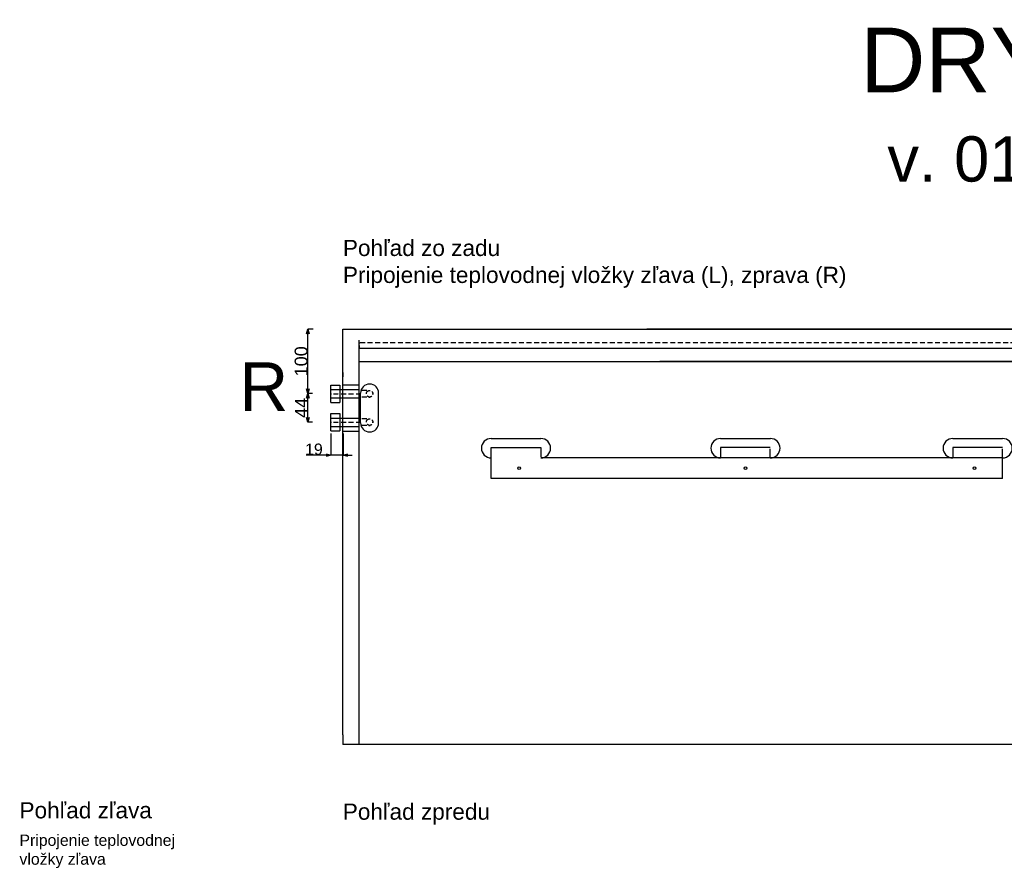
# Model space of a CAD drawing. Extents: x -655 to 3485, y -653 to 2062.
# Tile 4 of 6: x -500 to 1023, y 750 to 2062. Entities that reach past the tile are written whole.
import ezdxf

# ---------------------------------------------------------------- set-up
doc = ezdxf.new("R2010")
doc.units = 0
doc.header["$MEASUREMENT"] = 0
doc.linetypes.add('Achse', pattern=[11.5, 0, -4, 7.5, 0])
doc.linetypes.add('Hidden Line', pattern=[19.5611, 14.1111, -5.45])
for name, color, linetype in [('Desky', 7, 'Continuous'), ('Kóty délkové', 7, 'Continuous'), ('Oblouky a kružnice', 7, 'Continuous'), ('Střechy', 7, 'Continuous'), ('Textové bloky', 7, 'Continuous'), ('Zdi', 7, 'Continuous'), ('Čáry', 7, 'Continuous')]:
    doc.layers.add(name, color=color, linetype=linetype)
doc.styles.add('GENERATED_STYLE_1', font='ARIAL.ttf')
doc.dimstyles.new('Dimstyle_4D6', dxfattribs={"dimtxt": 17.5, "dimasz": 7.125, "dimexe": 0.18, "dimexo": 0, "dimgap": 0.09, "dimtad": 1, "dimdec": 0, "dimzin": 0, "dimdsep": 46, "dimtxsty": 'GENERATED_STYLE_1', "dimblk": 'ARROWHEAD_3', "dimblk1": 'ARROWHEAD_3', "dimblk2": 'ARROWHEAD_3', "dimcen": 0.09, "dimclrd": 7, "dimclre": 7, "dimclrt": 7, "dimazin": 0, "dimtfac": 1, "dimtdec": 4, "dimtmove": 0, "dimatfit": 0, "dimfxl": 0, "dimtolj": 1, "dimtzin": 0, "dimarcsym": 0})
doc.dimstyles.new('Peter', dxfattribs={"dimtxt": 20, "dimasz": 7.125, "dimexe": 0.18, "dimexo": 0, "dimgap": 0.09, "dimtad": 1, "dimdec": 0, "dimzin": 0, "dimdsep": 46, "dimtxsty": 'GENERATED_STYLE_1', "dimblk": 'ARROWHEAD_3', "dimblk1": 'ARROWHEAD_3', "dimblk2": 'ARROWHEAD_3', "dimcen": 0.09, "dimclrd": 7, "dimclre": 7, "dimclrt": 7, "dimazin": 0, "dimtfac": 1, "dimtdec": 4, "dimtmove": 0, "dimatfit": 0, "dimfxl": 0, "dimtolj": 1, "dimtzin": 0, "dimarcsym": 0})

# ---------------------------------------------------------------- blocks, each defined once
blk = doc.blocks.new('ARROWHEAD_3')
at = {"color": 0, "linetype": 'Continuous'}
blk.add_line((0, 0), (-1, 0), dxfattribs=at)
blk.add_lwpolyline([(-1, 0.2679), (0, 0), (-1, -0.2679)], dxfattribs=at)
blk = doc.blocks.new('*D189')
at = {"layer": 'Defpoints', "color": 0}
for p in [(-18.7, 1422.6), (0.3, 1422.6), (-18.7, 1389.3)]:
    blk.add_point(p, dxfattribs=at)
at = {"layer": 'Kóty délkové', "color": 7, "linetype": 'Continuous', "lineweight": -2}
for p, q in [((-18.7, 1422.6), (-18.7, 1389.1)), ((0.3, 1422.6), (0.3, 1389.1)), ((-18.7, 1389.3), (-56.6, 1389.3)), ((-18.7, 1389.3), (-33, 1389.3)), ((0.3, 1389.3), (-18.7, 1389.3)), ((0.3, 1389.3), (14.5, 1389.3))]:
    blk.add_line(p, q, dxfattribs=at)
at = {"layer": 'Kóty délkové', "color": 7, "lineweight": -2, "xscale": 7.124999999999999, "yscale": 7.124999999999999, "zscale": 7.124999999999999}
blk.add_blockref('ARROWHEAD_3', (-18.7, 1389.3), dxfattribs=at)
at = {"layer": 'Kóty délkové', "color": 7, "lineweight": -2, "xscale": 7.124999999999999, "yscale": 7.124999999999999, "zscale": 7.124999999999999, "rotation": 180}
blk.add_blockref('ARROWHEAD_3', (0.3, 1389.3), dxfattribs=at)
at = {"layer": 'Kóty délkové', "color": 7, "linetype": 'Continuous', "insert": (-44.8, 1398.3), "char_height": 17.5, "attachment_point": 5, "style": 'GENERATED_STYLE_1'}
blk.add_mtext('\\A1;19', dxfattribs=at)
blk = doc.blocks.new('*D190')
at = {"color": 7, "linetype": 'Continuous', "lineweight": -2}
for p, q in [((-46.1, 1584.1), (-54.4, 1584.1)), ((-54.2, 1491.5), (-54.2, 1577)), ((-47, 1484.4), (-54.4, 1484.4))]:
    blk.add_line(p, q, dxfattribs=at)
at = {"layer": 'Defpoints', "color": 0}
for p in [(-54.2, 1584.1), (-46.1, 1584.1), (-47, 1484.4)]:
    blk.add_point(p, dxfattribs=at)
at = {"color": 7, "lineweight": -2, "xscale": 7.124999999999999, "yscale": 7.124999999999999, "zscale": 7.124999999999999}
for p, rotation in [((-54.2, 1584.1), 90), ((-54.2, 1484.4), 270)]:
    blk.add_blockref('ARROWHEAD_3', p, dxfattribs=dict(at, rotation=rotation))
at = {"color": 7, "linetype": 'Continuous', "lineweight": 0, "insert": (-64.5, 1534.3), "char_height": 20, "attachment_point": 5, "rotation": 90, "style": 'GENERATED_STYLE_1'}
blk.add_mtext('\\A1;100', dxfattribs=at)
blk = doc.blocks.new('*D191')
at = {"color": 7, "linetype": 'Continuous', "lineweight": -2}
for p, q in [((-47, 1484.4), (-54.4, 1484.4)), ((-54.2, 1447.4), (-54.2, 1477.3)), ((-47.1, 1440.3), (-54.4, 1440.3))]:
    blk.add_line(p, q, dxfattribs=at)
at = {"layer": 'Defpoints', "color": 0}
for p in [(-54.2, 1484.4), (-47, 1484.4), (-47.1, 1440.3)]:
    blk.add_point(p, dxfattribs=at)
at = {"color": 7, "lineweight": -2, "xscale": 7.124999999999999, "yscale": 7.124999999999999, "zscale": 7.124999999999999}
for p, rotation in [((-54.2, 1484.4), 90), ((-54.2, 1440.3), 270)]:
    blk.add_blockref('ARROWHEAD_3', p, dxfattribs=dict(at, rotation=rotation))
at = {"color": 7, "linetype": 'Continuous', "lineweight": 0, "insert": (-64.3, 1462.4), "char_height": 20, "attachment_point": 5, "rotation": 90, "style": 'GENERATED_STYLE_1'}
blk.add_mtext('\\A1;44', dxfattribs=at)

msp = doc.modelspace()

# ---------------------------------------------------------------- linework, layer by layer
at = {"layer": 'Desky', "color": 7, "linetype": 'Continuous'}
for p, q in [((1240, 1584), (470, 1584)), ((1220, 1554), (25, 1554)), ((1220, 1534), (490, 1534)), ((0, 957), (0, 962))]:
    msp.add_line(p, q, dxfattribs=at)
at = {"layer": 'Desky', "color": 7, "linetype": 'Achse'}
msp.add_line((1220, 1563), (25, 1563), dxfattribs=at)
at = {"layer": 'Oblouky a kružnice', "color": 1, "linetype": 'Achse'}
for centre in [(41.3, 1484.1), (41.3, 1440.3)]:
    msp.add_circle(centre, 5, dxfattribs=at)
at = {"layer": 'Oblouky a kružnice', "color": 7, "linetype": 'Continuous'}
for centre in [(272.7, 1369), (622.5, 1369), (976.7, 1369)]:
    msp.add_circle(centre, 2, dxfattribs=at)
for centre, radius, start, end in [((41.3, 1485.1), 14, 0, 180), ((41.3, 1439.1), 14, 180, 0), ((229.2, 1400), 15, 90, 270), ((306.2, 1400), 15, 270, 90), ((584, 1400), 15, 90, 270), ((661, 1400), 15, 270, 90), ((943.2, 1400), 15, 90, 270), ((1020.2, 1400), 15, 270, 90)]:
    msp.add_arc(centre, radius, start, end, dxfattribs=at)
at = {"layer": 'Střechy', "color": 7, "linetype": 'Continuous'}
for p, q in [((0, 1584), (1245, 1584)), ((0.3, 1510.1), (0.3, 1517.1)), ((0, 1496.9), (0, 1504))]:
    msp.add_line(p, q, dxfattribs=at)
at = {"layer": 'Zdi', "color": 7, "linetype": 'Continuous'}
for p, q in [((0, 1022), (0, 1584)), ((0, 1584), (5, 1584)), ((0.3, 1584.1), (5.3, 1584.1)), ((490, 1584), (1220, 1584)), ((25, 942), (25, 1567)), ((25, 1534), (1220, 1534)), ((0, 962), (0, 1509.9)), ((0, 957), (0, 1017)), ((0, 957), (0, 942)), ((25, 942), (0, 942)), ((1070, 942), (25, 942))]:
    msp.add_line(p, q, dxfattribs=at)
at = {"layer": 'Čáry', "color": 7, "linetype": 'Achse'}
for p, q in [((25, 1563), (25, 1554)), ((25.3, 1563.1), (25.3, 1554.1))]:
    msp.add_line(p, q, dxfattribs=at)
at = {"layer": 'Čáry', "color": 1, "linetype": 'Continuous'}
for p, q in [((-18.7, 1470.6), (-18.7, 1497.6)), ((-18.7, 1497.6), (-4.7, 1497.6)), ((-4.7, 1497.6), (-4.7, 1470.6)), ((-18.7, 1490.6), (25.3, 1490.6)), ((-18.7, 1477.6), (25.3, 1477.6)), ((-18.7, 1470.6), (-4.7, 1470.6)), ((-18.7, 1426.6), (-18.7, 1453.6)), ((-18.7, 1453.6), (-4.7, 1453.6)), ((-18.7, 1446.6), (25.3, 1446.6)), ((-4.7, 1453.6), (-4.7, 1426.6)), ((-18.7, 1433.6), (25.3, 1433.6)), ((-18.7, 1426.6), (-4.7, 1426.6))]:
    msp.add_line(p, q, dxfattribs=at)
at = {"layer": 'Čáry', "color": 7, "linetype": 'Continuous'}
for p, q in [((25.3, 1497.6), (0.3, 1497.6)), ((27.3, 1439.1), (27.3, 1485.1)), ((55.3, 1439.1), (55.3, 1485.1)), ((25.3, 1425.6), (0.3, 1425.6)), ((229.2, 1415), (306.3, 1415)), ((229.2, 1401), (306.2, 1401)), ((229.2, 1353), (229.2, 1401)), ((584, 1415), (661.1, 1415)), ((661, 1401), (584, 1401)), ((943.2, 1415), (1020.3, 1415)), ((1020.2, 1401), (943.2, 1401)), ((1020.2, 1385), (306.2, 1385)), ((1020.2, 1353), (1020.2, 1385)), ((1020.2, 1353), (229.2, 1353))]:
    msp.add_line(p, q, dxfattribs=at)
at = {"layer": 'Čáry', "color": 1, "linetype": 'Achse'}
for p, q in [((-18.7, 1484.1), (25.3, 1484.1)), ((41.3, 1489.1), (25.3, 1489.1)), ((41.3, 1479.1), (25.3, 1479.1)), ((-18.7, 1440.1), (25.3, 1440.1)), ((41.3, 1445.3), (25.3, 1445.3)), ((41.3, 1435.3), (25.3, 1435.3))]:
    msp.add_line(p, q, dxfattribs=at)
at = {"layer": 'Čáry', "color": 7, "linetype": 'Hidden Line'}
for p, q in [((306.2, 1401), (306.2, 1385)), ((584, 1401), (584, 1385)), ((661, 1385), (661, 1401)), ((943.2, 1401), (943.2, 1385)), ((1020.2, 1385), (1020.2, 1401))]:
    msp.add_line(p, q, dxfattribs=at)

# ---------------------------------------------------------------- texts
at = {"layer": 'Textové bloky', "color": 7, "style": 'GENERATED_STYLE_1'}
for s, insert, char_height, width, attachment_point in [('{DRY500 Metal, Silver}', (1467.5, 1990.9), 100, 4039.113, 5), ('{v. 01/2014, Microwell s.r.o.}', (1423.5, 1840.7), 70, 3946.937, 5), ('{Pohľad zo zadu\\PPripojenie teplovodnej vložky zľava (L), zprava (R)}', (0, 1722.1), 25, 1107.706, 1), ('{\\C1;R}', (-160.2, 1532.7), 75, 291.06, 1), ('{Pohľad zľava}', (-500.2, 852.7), 25, 436.226, 1), ('{Pohľad zpredu}', (-0.2, 850.6), 25, 291.06, 1), ('{Pripojenie teplovodnej vložky zľava}', (-500.2, 802.7), 17.5, 255.516, 1)]:
    msp.add_mtext(s, dxfattribs=dict(at, insert=insert, char_height=char_height, width=width, attachment_point=attachment_point))

# ---------------------------------------------------------------- dimensions: what is measured, and where the dimension line sits
at = {"linetype": 'Continuous', "lineweight": 0}
for base, p1, p2, picture, middle in [((-54.2, 1584.1), (-47, 1484.4), (-46.1, 1584.1), '*D190', (-64.5, 1534.3)), ((-54.2, 1484.4), (-47.1, 1440.3), (-47, 1484.4), '*D191', (-64.3, 1462.4))]:
    dim = msp.add_linear_dim(base=base, p1=p1, p2=p2, angle=90, dimstyle='Peter', dxfattribs=at)
    dim.commit()
    dim.dimension.update_dxf_attribs({"geometry": picture, "text_midpoint": middle})
at = {"layer": 'Kóty délkové', "color": 7, "linetype": 'Continuous'}
dim = msp.add_linear_dim(base=(-18.7, 1389.3), p1=(0.3, 1422.6), p2=(-18.7, 1422.6), angle=180, dimstyle='Dimstyle_4D6', dxfattribs=at)
dim.commit()
dim.dimension.update_dxf_attribs({"geometry": '*D189', "text_midpoint": (-44.8, 1389.3), "dimtype": 161})

doc.saveas('drawing.dxf')
